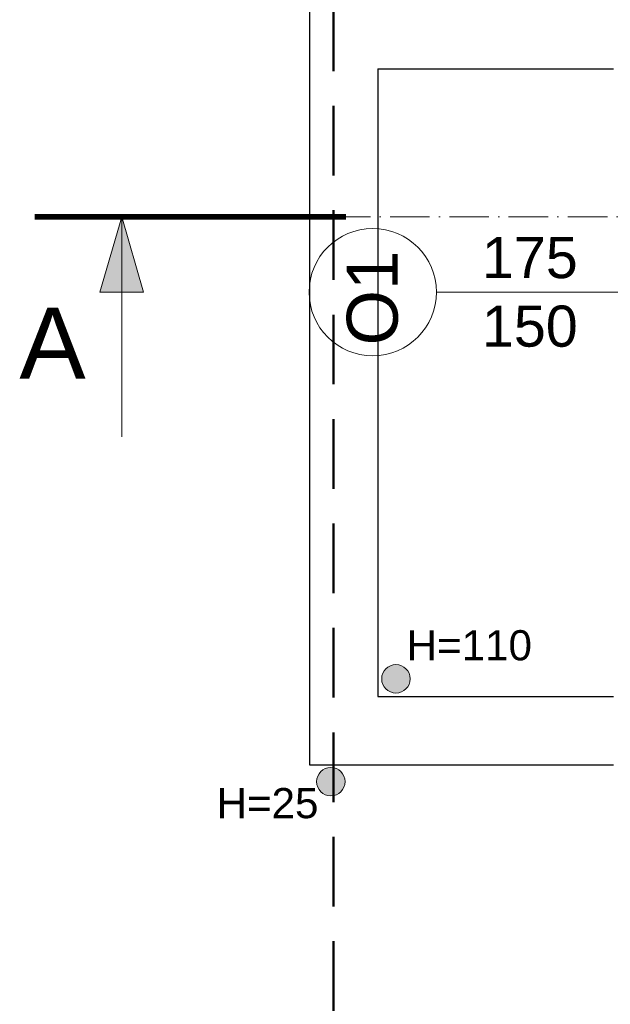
# Model space of a CAD drawing. Header units: millimetres. Extents: x 26866 to 1024070, y -428191 to 408885.
# Tile 94 of 248: x 175648 to 177803, y 387348 to 390941. Entities that reach past the tile are written whole.
import ezdxf

# ---------------------------------------------------------------- set-up
doc = ezdxf.new("R2010")
doc.units = ezdxf.units.MM
doc.header["$LTSCALE"] = 2
doc.linetypes.add('ACAD_ISO10W100', pattern=[18, 12, -3, 0, -3])
doc.linetypes.add('DASHED', pattern=[19.05, 12.7, -6.35])
for name, color, linetype, lineweight in [('0_OPIS', 7, 'Continuous', 13), ('3DPLAN_A_TABELKA POMIESZCZEŃ', 7, 'Continuous', 0), ('A_STOL_OPIS', 55, 'Continuous', 5), ('A_TXT', 7, 'Continuous', 0), ('A_ZESTAWIENIE STOLARKI', 3, 'Continuous', 15), ('Opisy', 7, 'Continuous', 13)]:
    doc.layers.add(name, color=color, linetype=linetype, lineweight=lineweight)
doc.layers.add('3DPLAN_A_OPIS', color=8, linetype='Continuous')
doc.layers.add('A_SCHODY', color=6, linetype='Continuous')
doc.styles.add('ARIAL', font='arial.ttf')
doc.styles.add('TABEL1', font='txt')

# ---------------------------------------------------------------- blocks, each defined once
blk = doc.blocks.new('kondygnacja -1')
at = {"layer": 'A_TXT', "ltscale": 0.2}
h = blk.add_hatch(color=256, dxfattribs=at)
h.paths.add_polyline_path([(26602.06, -25805.41), (26602.06, -25777.84), (26594.07, -25805.41)])
h.paths.add_polyline_path([(26610.04, -25805.41), (26602.06, -25777.84), (26602.06, -25805.41)])
at = {"layer": 'Opisy', "ltscale": 0.5}
h = blk.add_hatch(color=256, dxfattribs=at)
h.dxf.hatch_style = 1
h.paths.add_polyline_path([(26700.51, -25951.38), (26700.51, -25941.48, 0.73336)])
h.paths.add_polyline_path([(26700.51, -25941.48), (26700.51, -25951.38, 0.076465), (26702.07, -25951.62, 1.165591)])
h = blk.add_hatch(color=256, dxfattribs=at)
h.dxf.hatch_style = 1
h.paths.add_polyline_path([(26676.78, -25988.88), (26676.78, -25978.98, 0.73336)])
h.paths.add_polyline_path([(26676.78, -25978.98), (26676.78, -25988.88, 0.076465), (26678.34, -25989.12, 1.165591)])
at = {"layer": 'A_SCHODY'}
for p, q in [((26670.49, -25698.84), (26670.49, -25977.84)), ((26695.49, -25723.84), (26695.49, -25952.84)), ((26695.49, -25723.84), (26781.49, -25723.84)), ((26695.49, -25952.84), (26781.49, -25952.84)), ((26670.49, -25977.84), (26781.49, -25977.84))]:
    blk.add_line(p, q, dxfattribs=at)
at = {"layer": 'A_STOL_OPIS'}
blk.add_line((26716.84, -25805.34), (26818.61, -25805.34), dxfattribs=at)
at = {"layer": 'A_TXT', "linetype": 'ACAD_ISO10W100', "ltscale": 0.6}
blk.add_line((26570.31, -25777.84), (26948.92, -25777.84), dxfattribs=at)
at = {"layer": 'A_TXT', "ltscale": 0.2}
for p, q in [((26602.06, -25777.84), (26594.07, -25805.41)), ((26602.06, -25777.84), (26610.04, -25805.41)), ((26602.06, -25777.84), (26602.06, -25858.09)), ((26594.07, -25805.41), (26602.06, -25805.41)), ((26610.04, -25805.41), (26602.06, -25805.41))]:
    blk.add_line(p, q, dxfattribs=at)
at = {"layer": 'A_TXT', "lineweight": 35, "ltscale": 0.2, "const_width": 2}
blk.add_lwpolyline([(26570.31, -25777.84), (26683.92, -25777.84)], dxfattribs=at)
at = {"layer": 'A_ZESTAWIENIE STOLARKI', "ltscale": 0.25}
blk.add_circle((26693.62, -25805.34), 23.22, dxfattribs=at)
at = {"layer": 'Opisy', "color": 1, "linetype": 'DASHED', "lineweight": 50}
blk.add_lwpolyline([(27941.9, -26548.57), (26779.33, -26548.57, -0.414214), (26679.33, -26448.57), (26679.33, -25356.18, -0.414214), (26779.33, -25256.18), (29162.17, -25256.18, -0.414214), (29262.17, -25356.18), (29262.17, -26124.03, -0.414214), (29162.17, -26224.03), (28141.9, -26224.03, 0.414214), (28041.9, -26324.03), (28041.9, -26448.57, -0.414214)], format="xyb", close=True, dxfattribs=at)
at = {"layer": 'Opisy', "ltscale": 0.5}
for centre in [(26702.07, -25946.43), (26678.34, -25983.93)]:
    blk.add_circle(centre, 5.19, dxfattribs=at)
at = {"layer": '3DPLAN_A_OPIS', "color": 1, "lineweight": 30, "style": 'ARIAL'}
for tag, p in [('PRZESUNIĘCIE_WEJŚCIA', (27655.16, -24535.33)), ('WYŁĄCZONE', (27007.18, -24723.98)), ('Z_OPRACOWANIA', (26996.84, -24746.42)), ('WYŁĄCZONE', (30803.05, -24760.87)), ('Z_OPRACOWANIA', (30792.71, -24783.3)), ('WYŁĄCZONE', (28894.9, -24826.59)), ('Z_OPRACOWANIA', (28884.56, -24849.03)), ('POWIĘKSZENIE_WEJŚCIA', (28313.68, -25144.41)), ('POWIĘKSZENIE_WEJŚCIA', (29600.62, -25191.36)), ('POWIĘKSZENIE_WEJŚCIA', (28011.45, -25235.42)), ('WYŁĄCZONE', (29754.42, -25678.17)), ('Z_OPRACOWANIA', (29744.08, -25700.6)), ('WYJŚCIE_EWAKUACYJNE', (27763.79, -26106.07))]:
    blk.add_attdef(tag, p, '', height=12, dxfattribs=at)
at = {"layer": '3DPLAN_A_OPIS', "color": 0, "lineweight": 30, "style": 'ARIAL'}
for tag, p in [('UGUL_1', (29350.3, -24586.01)), ('UGUL_2', (29622.92, -24586.01)), ('UGUL_3', (29833.15, -24586.01))]:
    blk.add_attdef(tag, p, '', height=12, dxfattribs=at)
at = {"layer": '3DPLAN_A_TABELKA POMIESZCZEŃ', "color": 7, "ltscale": 0.5, "char_height": 11, "width": 59.2068, "attachment_point": 1, "style": 'ARIAL'}
for s, insert in [('H=110', (26705.99, -25928.67)), ('H=25', (26636.65, -25986.27))]:
    blk.add_mtext(s, dxfattribs=dict(at, insert=insert))
at = {"layer": '3DPLAN_A_TABELKA POMIESZCZEŃ', "ltscale": 0.5, "style": 'ARIAL'}
for tag, p in [('KURTYNA', (27861.91, -26064.85)), ('POWIETRZNA', (27861.91, -26084.56))]:
    blk.add_attdef(tag, p, '', height=12, dxfattribs=at)
at = {"layer": 'A_STOL_OPIS', "ltscale": 0.2, "insert": (26750.92, -25805.34), "char_height": 15, "attachment_point": 5, "style": 'TABEL1'}
blk.add_mtext_dynamic_manual_height_columns('\\pxqc;{\\fArial|b0|i0|c238|p34;175\\P150}', width=72.9007, gutter_width=100, heights=[0], dxfattribs=at)
at = {"layer": 'A_TXT', "ltscale": 0.2, "insert": (26564.7, -25836.95), "char_height": 26, "width": 72.9007, "attachment_point": 7, "style": 'TABEL1'}
blk.add_mtext('{\\fArial|b0|i0|c238|p34;A}', dxfattribs=at)
at = {"layer": 'A_ZESTAWIENIE STOLARKI', "ltscale": 0.2, "insert": (26703, -25790.14), "char_height": 18.59, "attachment_point": 9, "rotation": 90, "style": 'TABEL1'}
blk.add_mtext_dynamic_manual_height_columns('{\\fArial|b0|i0|c238|p34;O1}', width=72.9007, gutter_width=100, heights=[0], dxfattribs=at)

msp = doc.modelspace()

# ---------------------------------------------------------------- block references
at = {"layer": '0_OPIS', "xscale": 10, "yscale": 10, "zscale": 10}
msp.add_blockref('kondygnacja -1', (-90000, 648000), dxfattribs=at)

doc.saveas('drawing.dxf')
